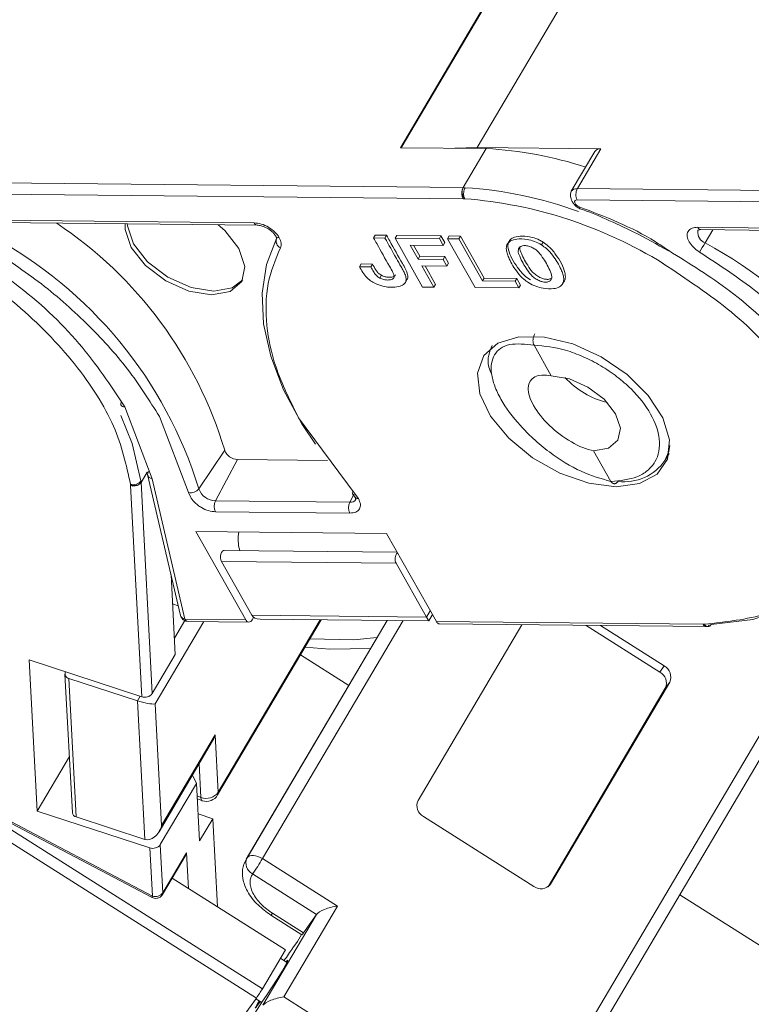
# Model space of a CAD drawing. Header units: millimetres. Extents: x 2934 to 3561, y -490 to -50.
# Tile 18 of 29: x 3247 to 3275, y -133 to -95. Entities that reach past the tile are written whole.
import ezdxf

# ---------------------------------------------------------------- set-up
doc = ezdxf.new("R2010")
doc.units = ezdxf.units.MM

msp = doc.modelspace()

# ---------------------------------------------------------------- linework, layer by layer
at = {"color": 7, "linetype": 'Continuous', "lineweight": 15}
for p, q in [((3274.136, -79.071), (3261.739, -100.053)), ((3261.766, -100.054), (3274.149, -79.094)), ((3264.677, -100.047), (3277.032, -79.135)), ((3261.739, -100.053), (3265.014, -100.086)), ((3263.813, -100.074), (3264.677, -100.047)), ((3265.014, -100.086), (3264.133, -101.577)), ((3264.142, -101.578), (3265.023, -100.086)), ((3269.41, -100.094), (3264.677, -100.047)), ((3269.179, -100.196), (3268.277, -101.723)), ((3268.508, -101.621), (3269.41, -100.094)), ((3264.133, -101.577), (3241.157, -101.349)), ((3264.1, -101.672), (3264.133, -101.577)), ((3264.147, -101.579), (3264.209, -101.583)), ((3291.483, -101.849), (3268.508, -101.621)), ((3241.153, -101.778), (3264.133, -102.006)), ((3264.133, -102.006), (3264.194, -102.007)), ((3268.504, -102.05), (3291.484, -102.278)), ((3268.607, -102.389), (3268.602, -102.388)), ((3245.765, -102.826), (3256.131, -102.929)), ((3245.888, -102.916), (3256.254, -103.019)), ((3273.116, -103.098), (3283.482, -103.201)), ((3273.238, -103.188), (3283.604, -103.291)), ((3273.696, -103.193), (3273.397, -103.697)), ((3260.707, -103.508), (3260.77, -103.402)), ((3261.141, -103.512), (3260.707, -103.508)), ((3260.77, -103.402), (3261.204, -103.406)), ((3261.204, -103.406), (3261.141, -103.512)), ((3261.531, -103.516), (3261.594, -103.41)), ((3263.224, -103.533), (3261.531, -103.516)), ((3261.531, -103.516), (3262.585, -105.385)), ((3261.594, -103.41), (3263.287, -103.427)), ((3263.224, -103.533), (3263.287, -103.427)), ((3263.224, -103.533), (3263.369, -103.79)), ((3263.287, -103.427), (3263.432, -103.683)), ((3263.538, -103.536), (3263.601, -103.43)), ((3263.538, -103.536), (3264.591, -105.404)), ((3263.972, -103.541), (3263.538, -103.536)), ((3263.601, -103.43), (3264.035, -103.434)), ((3263.972, -103.541), (3264.035, -103.434)), ((3264.881, -105.152), (3263.972, -103.541)), ((3264.035, -103.434), (3264.944, -105.046)), ((3263.369, -103.79), (3262.11, -103.777)), ((3262.11, -103.777), (3262.414, -104.316)), ((3262.234, -103.778), (3262.477, -104.209)), ((3263.369, -103.79), (3263.432, -103.683)), ((3267.133, -103.771), (3267.196, -103.665)), ((3262.414, -104.316), (3262.477, -104.209)), ((3262.414, -104.316), (3263.365, -104.325)), ((3262.477, -104.209), (3263.428, -104.219)), ((3263.365, -104.325), (3263.428, -104.219)), ((3263.365, -104.325), (3263.51, -104.582)), ((3263.428, -104.219), (3263.573, -104.475)), ((3260.168, -104.61), (3260.231, -104.503)), ((3260.602, -104.614), (3260.168, -104.61)), ((3260.231, -104.503), (3260.665, -104.507)), ((3260.602, -104.614), (3260.665, -104.507)), ((3262.558, -104.572), (3263.51, -104.582)), ((3263.019, -105.389), (3262.558, -104.572)), ((3262.682, -104.574), (3263.082, -105.282)), ((3263.573, -104.475), (3263.51, -104.582)), ((3260.946, -105.042), (3261.009, -104.935)), ((3264.881, -105.152), (3264.944, -105.046)), ((3264.944, -105.046), (3266.187, -105.058)), ((3266.124, -105.165), (3266.187, -105.058)), ((3266.187, -105.058), (3266.332, -105.315)), ((3261.922, -105.211), (3261.985, -105.104)), ((3262.585, -105.385), (3263.019, -105.389)), ((3263.019, -105.389), (3263.082, -105.282)), ((3264.591, -105.404), (3266.269, -105.421)), ((3266.124, -105.165), (3264.881, -105.152)), ((3266.269, -105.421), (3266.124, -105.165)), ((3266.332, -105.315), (3266.269, -105.421)), ((3267.943, -105.262), (3268.006, -105.155)), ((3266.851, -107.609), (3267.511, -108.777)), ((3251.181, -109.972), (3252.231, -112.725)), ((3253.625, -113.242), (3252.508, -110.341)), ((3257.838, -110.394), (3260, -113.306)), ((3254.017, -113.108), (3255.006, -111.631)), ((3269.132, -111.651), (3269.791, -112.82)), ((3271.862, -112.019), (3272.018, -111.755)), ((3255.498, -111.985), (3254.655, -113.567)), ((3258.94, -112.019), (3255.498, -111.985)), ((3251.804, -112.858), (3252.037, -112.463)), ((3252.057, -112.562), (3253.315, -117.946)), ((3251.403, -112.98), (3251.4, -112.932)), ((3251.833, -121.061), (3251.403, -112.98)), ((3251.796, -112.802), (3251.804, -112.856)), ((3252.234, -120.938), (3251.804, -112.856)), ((3252.231, -112.725), (3253.484, -118.09)), ((3253.691, -113.414), (3253.625, -113.242)), ((3259.797, -113.618), (3259.941, -113.348)), ((3259.904, -113.299), (3259.99, -113.414)), ((3260, -113.306), (3260.128, -113.478)), ((3259.797, -113.618), (3254.655, -113.567)), ((3259.799, -114.035), (3254.657, -113.984)), ((3255.811, -118.114), (3253.906, -114.736)), ((3253.906, -114.736), (3261.206, -114.809)), ((3261.206, -114.809), (3263.111, -118.186)), ((3261.612, -115.529), (3254.988, -115.463)), ((3254.882, -115.888), (3261.577, -115.955)), ((3256.041, -117.943), (3254.882, -115.888)), ((3261.577, -115.955), (3262.735, -118.01)), ((3253.116, -119.447), (3252.953, -116.399)), ((3252.961, -116.55), (3252.989, -116.55)), ((3253.229, -117.582), (3253.012, -117.511)), ((3262.877, -117.77), (3262.735, -118.01)), ((3252.342, -121.336), (3254.203, -118.186)), ((3253.477, -118.145), (3253.082, -118.814)), ((3253.484, -118.09), (3255.811, -118.114)), ((3253.607, -118.18), (3255.934, -118.204)), ((3254.737, -124.818), (3258.697, -118.116)), ((3258.658, -118.115), (3254.761, -124.712)), ((3261.223, -118.141), (3255.829, -127.271)), ((3255.862, -127.221), (3261.226, -118.141)), ((3262.735, -118.01), (3256.041, -117.943)), ((3256.059, -118.116), (3256.114, -118.023)), ((3256.363, -118.093), (3262.819, -118.157)), ((3256.453, -127.253), (3261.833, -118.147)), ((3262.735, -118.01), (3262.819, -118.157)), ((3262.819, -118.157), (3262.96, -117.918)), ((3263.111, -118.186), (3273.318, -118.288)), ((3263.234, -118.276), (3273.441, -118.378)), ((3278.1, -118.099), (3268.275, -134.728)), ((3266.378, -118.307), (3262.409, -125.026)), ((3268.537, -135.217), (3278.361, -118.588)), ((3271.66, -120.114), (3268.842, -118.332)), ((3271.829, -119.879), (3269.391, -118.337)), ((3273.318, -118.288), (3273.378, -118.288)), ((3247.517, -119.652), (3251.833, -121.061)), ((3247.824, -125.432), (3247.517, -119.652)), ((3253.116, -119.447), (3252.234, -120.938)), ((3257.906, -119.454), (3259.756, -120.624)), ((3271.829, -119.879), (3271.66, -120.114)), ((3248.891, -120.196), (3249.174, -125.497)), ((3249.037, -120.359), (3251.663, -121.216)), ((3249.319, -125.659), (3249.037, -120.359)), ((3267.475, -128.23), (3272.044, -120.497)), ((3272.044, -120.497), (3271.874, -120.732)), ((3267.387, -128.328), (3271.874, -120.732)), ((3251.767, -121.04), (3251.663, -121.216)), ((3251.663, -121.216), (3251.945, -126.516)), ((3252.59, -125.99), (3252.342, -121.336)), ((3252.492, -126.222), (3254.545, -122.747)), ((3254.644, -122.515), (3252.59, -125.99)), ((3254.761, -124.712), (3254.644, -122.515)), ((3249.059, -123.343), (3247.824, -125.432)), ((3254.029, -123.619), (3254.098, -124.916)), ((3253.927, -124.374), (3253.771, -124.058)), ((3252.542, -126.718), (3253.927, -124.374)), ((3253.927, -124.374), (3254.044, -126.578)), ((3245.224, -125.058), (3252.224, -128.739)), ((3245.283, -125.025), (3252.239, -128.684)), ((3254.098, -124.916), (3253.952, -124.848)), ((3253.959, -124.968), (3254.151, -125.039)), ((3252.141, -126.841), (3247.824, -125.432)), ((3256.448, -132.23), (3245.889, -125.554)), ((3251.945, -126.516), (3249.319, -125.659)), ((3253.989, -125.544), (3254.548, -125.726)), ((3254.044, -126.578), (3254.548, -125.726)), ((3254.548, -125.726), (3254.727, -129.093)), ((3262.623, -125.644), (3266.845, -128.314)), ((3256.22, -132.586), (3245.663, -125.911)), ((3252.239, -128.684), (3252.141, -126.841)), ((3252.64, -128.561), (3252.542, -126.718)), ((3252.626, -128.625), (3253.528, -127.098)), ((3253.542, -127.034), (3252.64, -128.561)), ((3253.615, -128.39), (3253.542, -127.034)), ((3255.829, -127.271), (3255.862, -127.221)), ((3259.324, -129.068), (3256.453, -127.253)), ((3257.329, -130.739), (3252.996, -127.998)), ((3256.076, -127.839), (3258.525, -129.388)), ((3267.475, -128.23), (3267.44, -128.278)), ((3272.425, -128.635), (3278.485, -132.467)), ((3257.271, -132.544), (3259.324, -129.068)), ((3258.525, -129.388), (3256.472, -132.863)), ((3256.776, -129.416), (3257.958, -130.164)), ((3258.018, -130.093), (3256.836, -129.345)), ((3258.525, -129.388), (3258.018, -130.093)), ((3257.949, -130.158), (3257.789, -130.429)), ((3257.789, -130.429), (3257.62, -130.663)), ((3257.329, -130.739), (3256.448, -132.23)), ((3257.391, -131.221), (3257.139, -131.062)), ((3254.614, -134.817), (3256.22, -132.586)), ((3263.351, -136.388), (3257.271, -132.544)), ((3256.454, -132.712), (3255.631, -133.974)), ((3256.197, -132.618), (3256.422, -132.761)), ((3256.326, -132.7), (3256.277, -132.782))]:
    msp.add_line(p, q, dxfattribs=at)
at = {"color": 7, "linetype": 'Continuous', "lineweight": 15, "flags": 128}
for points in [[(3268.255, -101.786), (3268.256, -101.782), (3268.277, -101.723)], [(3268.58, -102.316), (3268.521, -102.288), (3268.469, -102.248), (3268.429, -102.203), (3268.407, -102.156), (3268.404, -102.113), (3268.42, -102.079), (3268.455, -102.057), (3268.504, -102.05)], [(3268.602, -102.388), (3268.598, -102.386), (3268.588, -102.373), (3268.581, -102.349), (3268.58, -102.316)], [(3254.759, -103.004), (3255.007, -103.224), (3255.551, -103.913), (3255.782, -104.599), (3255.664, -105.177), (3255.214, -105.56), (3254.502, -105.689), (3253.636, -105.544), (3252.747, -105.148), (3251.972, -104.561), (3251.427, -103.872), (3251.196, -103.186), (3251.197, -102.969)], [(3251.276, -102.97), (3251.28, -103.044), (3251.511, -103.73), (3252.056, -104.419), (3252.831, -105.006), (3253.72, -105.402), (3254.586, -105.547), (3255.298, -105.418), (3255.702, -105.104)], [(3273.117, -103.241), (3273.12, -103.233), (3273.137, -103.202)], [(3256.994, -103.533), (3256.609, -104.524), (3256.442, -105.618), (3256.497, -106.795), (3256.772, -108.035), (3257.262, -109.315), (3257.959, -110.612), (3258.48, -111.401)], [(3257.008, -103.499), (3257.005, -103.509), (3256.994, -103.533)], [(3269.988, -113.024), (3268.941, -112.886), (3267.843, -112.505), (3266.791, -111.913), (3265.879, -111.165), (3265.187, -110.326), (3264.778, -109.47), (3264.687, -108.675), (3264.923, -108.009), (3265.465, -107.534), (3266.264, -107.29), (3267.249, -107.3), (3268.334, -107.562), (3269.421, -108.054), (3270.414, -108.732), (3271.225, -109.534), (3271.782, -110.391), (3272.035, -111.226), (3271.961, -111.965), (3271.568, -112.542), (3270.89, -112.905), (3269.988, -113.024)], [(3267.511, -108.777), (3268.204, -108.893), (3268.914, -109.21), (3269.535, -109.679), (3269.971, -110.231), (3270.156, -110.779), (3270.061, -111.242), (3269.701, -111.548), (3269.132, -111.651)], [(3251.025, -110.302), (3251.467, -111.368), (3251.796, -112.802)], [(3272.047, -111.441), (3272.005, -111.678), (3271.862, -112.02)], [(3278.782, -111.537), (3278.996, -112.249), (3279.184, -113.646), (3279.027, -114.924), (3278.532, -116.041), (3277.714, -116.963), (3276.6, -117.658), (3275.225, -118.106), (3273.634, -118.29)], [(3254.882, -115.888), (3254.856, -115.825), (3254.843, -115.751), (3254.843, -115.673), (3254.858, -115.599), (3254.884, -115.536), (3254.921, -115.49), (3254.964, -115.466), (3254.988, -115.463)], [(3273.441, -118.378), (3273.46, -118.376), (3273.476, -118.372)], [(3260.837, -118.794), (3259.952, -118.885), (3258.266, -118.845)], [(3260.592, -119.209), (3259.027, -119.242), (3258.079, -119.161)], [(3254.151, -125.039), (3254.143, -125.036), (3254.121, -125.012), (3254.106, -124.972), (3254.098, -124.916)], [(3254.761, -124.712), (3254.755, -124.773), (3254.737, -124.818)], [(3253.528, -127.098), (3253.537, -127.076), (3253.542, -127.034)], [(3255.862, -127.221), (3255.903, -127.18), (3255.959, -127.151), (3256.027, -127.135), (3256.105, -127.133), (3256.19, -127.144), (3256.279, -127.169), (3256.368, -127.205), (3256.453, -127.253)], [(3252.224, -128.739), (3252.223, -128.738), (3252.223, -128.73), (3252.228, -128.711), (3252.239, -128.684)], [(3252.64, -128.561), (3252.635, -128.603), (3252.626, -128.624)], [(3257.361, -131.203), (3257.412, -131.143), (3257.418, -131.163), (3257.345, -131.308), (3257.201, -131.556), (3257.011, -131.868), (3256.802, -132.198), (3256.606, -132.494), (3256.454, -132.712)], [(3256.36, -132.721), (3256.312, -132.792), (3256.254, -132.877), (3256.21, -132.937), (3256.185, -132.967), (3256.179, -132.965), (3256.193, -132.932), (3256.227, -132.869), (3256.277, -132.782)]]:
    msp.add_lwpolyline(points, dxfattribs=at)
at = {"color": 7, "linetype": 'Continuous', "lineweight": 15}
for centre, radius, start, end in [((3265.011, -100.377), 0.291, 87.5589, 89.4215), ((3264.166, -115.276), 15.214, 72.162, 86.7674), ((3269.377, -100.333), 0.241, 82.2333, 145.3115), ((3264.556, -101.795), 0.473, 164.9284, 206.5629), ((3264.458, -101.795), 0.379, 145.1938, 161.0026), ((3264.13, -101.868), 0.291, 87.5589, 89.4215), ((3263.224, -117.114), 15.562, 69.9815, 86.3704), ((3268.475, -101.86), 0.241, 82.2333, 145.3115), ((3268.919, -101.839), 0.466, 152.0331, 206.8221), ((3262.902, -118.855), 16.898, 58.2774, 85.6137), ((3239.744, -116.204), 15.932, 16.6798, 56.3408), ((3256.266, -102.874), 0.146, 202.37, 265.2906), ((3273.251, -103.042), 0.146, 202.383, 265.1601), ((3238.257, -117.958), 16.489, 17.1036, 61.8092), ((3257.254, -103.633), 0.278, 159.1127, 245.3385), ((3273.566, -103.279), 0.451, 175.2517, 248.0157), ((3264.31, -98.314), 10.562, 327.1417, 329.3621), ((3265.608, -118.23), 16.489, 17.1036, 61.8092), ((3270.458, -106.598), 3.307, 222.8165, 256.0334), ((3255.512, -111.445), 0.54, 200.1025, 268.43), ((3270.294, -110.923), 1.914, 263.1086, 325.0166), ((3251.52, -112.622), 0.378, 251.9111, 305.2866), ((3253.719, -112.876), 0.378, 255.667, 322.0604), ((3254.674, -112.868), 0.699, 200.1025, 268.43), ((3259.994, -113.249), 0.103, 145.1496, 208.1152), ((3259.957, -113.227), 0.0891, 232.4425, 298.5794), ((3255.076, -113.774), 0.469, 153.8942, 206.6934), ((3260.218, -113.825), 0.469, 153.8942, 206.6934), ((3259.826, -113.383), 0.237, 262.7604, 328.6213), ((3257.021, -115.053), 1.499, 168.4515, 196.1044), ((3261.859, -115.783), 0.331, 135.2349, 211.3106), ((3253.516, -117.881), 0.211, 197.8667, 261.2997), ((3253.618, -118.036), 0.145, 202.1718, 265.3712), ((3255.936, -118.068), 0.132, 200.2136, 338.6309), ((3263.246, -118.131), 0.145, 202.1718, 265.3713), ((3273.456, -118.228), 0.15, 203.2699, 264.2731), ((3249.067, -120.188), 0.173, 152.4848, 259.9403), ((3271.439, -120.537), 0.477, 335.8413, 62.4257), ((3271.608, -120.302), 0.477, 335.8413, 62.4257), ((3251.952, -120.732), 0.35, 250.2128, 323.8964), ((3254.294, -124.372), 0.578, 250.2128, 323.8964), ((3254.306, -124.564), 0.5, 251.9246, 329.4249), ((3262.844, -125.221), 0.477, 155.8413, 242.4257), ((3249.362, -125.474), 0.19, 186.8647, 256.9613), ((3252.259, -126.511), 0.35, 250.2128, 323.8964), ((3256.297, -127.416), 0.477, 155.8413, 242.4257), ((3248.479, -122.543), 9.261, 325.12, 329.4334), ((3267.119, -127.963), 0.445, 232.0725, 323.2096), ((3252.358, -128.354), 0.35, 250.2128, 323.8964), ((3256.661, -129.259), 0.194, 306.2539, 333.8656), ((3257.844, -130.007), 0.194, 306.2423, 333.8736), ((3270.642, -139.92), 15.977, 144.595, 146.7267), ((3251.615, -129.375), 5.614, 325.12, 329.4334)]:
    msp.add_arc(centre, radius, start, end, dxfattribs=at)
for centre, major_axis, ratio, start_param, end_param in [((3268.321, -110.214), (1.59, -1.273), 0.457825, 2.421458, 5.563051), ((3256.657, -117.596), (-0.616, -0.347), 0.577382, 0, 0.785479), ((3251.888, -121.188), (-0.507, 0.124), 0.169823, 1.15293, 2.723726), ((3254.189, -122.366), (-0.167, -0.681), 0.680481, 1.15293, 1.51953), ((3252.136, -125.842), (-0.167, -0.681), 0.680481, 6.231919, 7.802716), ((3259.155, -129.303), (-0.651, -0.157), 0.298541, 4.378168, 5.948965), ((3257.102, -132.779), (-0.651, -0.157), 0.298541, 4.378168, 5.948965)]:
    msp.add_ellipse(centre, major_axis=major_axis, ratio=ratio, start_param=start_param, end_param=end_param, dxfattribs=at)
for points, knots in [([(3251.4, -112.932), (3251.238, -112.199), (3250.908, -110.7), (3249.36, -108.297), (3247.166, -106.046), (3244.487, -104.138), (3241.531, -102.688), (3238.496, -101.823), (3235.63, -101.596), (3234.14, -102.011), (3233.411, -102.213)], [0, 0, 0, 0, 0.122369, 0.25, 0.377631, 0.5, 0.622369, 0.75, 0.877631, 1, 1, 1, 1]), ([(3264.194, -102.007), (3264.177, -101.984), (3264.143, -101.938), (3264.109, -101.852), (3264.091, -101.76), (3264.097, -101.701), (3264.1, -101.672)], [0, 0, 0, 0, 0.244694, 0.499967, 0.74569, 1, 1, 1, 1]), ([(3264.194, -102.007), (3264.182, -101.977), (3264.163, -101.932), (3264.153, -101.856), (3264.152, -101.794), (3264.158, -101.733), (3264.173, -101.658), (3264.195, -101.612), (3264.209, -101.583)], [0, 0, 0, 0, 0.239412, 0.368304, 0.499941, 0.631586, 0.760503, 1, 1, 1, 1]), ([(3268.256, -101.781), (3268.25, -101.81), (3268.238, -101.868), (3268.249, -101.964), (3268.279, -102.06), (3268.328, -102.151), (3268.391, -102.233), (3268.462, -102.302), (3268.536, -102.356), (3268.583, -102.378), (3268.607, -102.389)], [0, 0, 0, 0, 0.133671, 0.26648, 0.39758, 0.526145, 0.651383, 0.772551, 0.888962, 1, 1, 1, 1]), ([(3268.58, -102.316), (3269.58, -102.697), (3270.774, -103.152), (3271.836, -103.875), (3272.008, -103.992)], [0, 0, 0, 0, 0.838058, 1, 1, 1, 1]), ([(3268.602, -102.388), (3268.606, -102.39), (3268.941, -102.498), (3269.637, -102.797), (3270.774, -103.31), (3271.556, -103.753), (3271.993, -104)], [0, 0, 0, 0, 0.003739, 0.291514, 0.604508, 1, 1, 1, 1]), ([(3256.131, -102.929), (3256.22, -102.938), (3256.4, -102.957), (3256.69, -103.089), (3256.897, -103.248), (3257.028, -103.389), (3257.074, -103.463), (3257.097, -103.499)], [0, 0, 0, 0, 0.249007, 0.500519, 0.750159, 0.87592, 1, 1, 1, 1]), ([(3256.254, -103.019), (3256.301, -103.023), (3256.376, -103.029), (3256.497, -103.068), (3256.603, -103.115), (3256.713, -103.179), (3256.814, -103.258), (3256.901, -103.346), (3256.939, -103.406), (3256.958, -103.435)], [0, 0, 0, 0, 0.191349, 0.30669, 0.433921, 0.570786, 0.71376, 0.858395, 1, 1, 1, 1]), ([(3272.786, -103.655), (3272.755, -103.585), (3272.707, -103.475), (3272.713, -103.345), (3272.746, -103.256), (3272.808, -103.184), (3272.919, -103.115), (3273.038, -103.105), (3273.116, -103.098)], [0, 0, 0, 0, 0.239443, 0.369505, 0.5, 0.630063, 0.760557, 1, 1, 1, 1]), ([(3273.116, -103.244), (3273.116, -103.229), (3273.117, -103.198), (3273.196, -103.192), (3273.236, -103.188)], [0, 0, 0, 0, 0.482612, 1, 1, 1, 1]), ([(3256.958, -103.435), (3256.965, -103.448), (3256.98, -103.476), (3256.99, -103.504), (3256.995, -103.504), (3256.999, -103.504)], [0, 0, 0, 0, 0.275371, 0.579235, 1, 1, 1, 1]), ([(3257.097, -103.499), (3257.064, -103.496), (3257.001, -103.49), (3256.974, -103.451), (3256.961, -103.433)], [0, 0, 0, 0, 0.522763, 1, 1, 1, 1]), ([(3257.097, -103.499), (3257.129, -103.572), (3257.194, -103.716), (3257.157, -103.829), (3257.138, -103.885)], [0, 0, 0, 0, 0.502524, 1, 1, 1, 1]), ([(3260.168, -104.61), (3260.206, -104.681), (3260.284, -104.826), (3260.436, -105.023), (3260.629, -105.18), (3260.863, -105.298), (3261.178, -105.391), (3261.508, -105.405), (3261.771, -105.351), (3261.914, -105.248), (3261.966, -105.107), (3261.935, -104.942), (3261.853, -104.771), (3261.729, -104.558), (3261.495, -104.138), (3261.288, -103.772), (3261.141, -103.512)], [0, 0, 0, 0, 0.060966, 0.122555, 0.166943, 0.211374, 0.27887, 0.373201, 0.446631, 0.499185, 0.54401, 0.599254, 0.643956, 0.689261, 0.779896, 1, 1, 1, 1]), ([(3260.707, -103.508), (3260.747, -103.58), (3260.951, -103.939), (3261.189, -104.378), (3261.432, -104.782), (3261.489, -104.925), (3261.498, -105.007), (3261.463, -105.066), (3261.379, -105.108), (3261.251, -105.121), (3261.096, -105.107), (3260.996, -105.064), (3260.946, -105.042)], [0, 0, 0, 0, 0.10516, 0.525798, 0.642954, 0.69438, 0.736747, 0.770674, 0.814759, 0.886948, 0.943322, 1, 1, 1, 1]), ([(3261.204, -103.406), (3261.244, -103.478), (3261.447, -103.837), (3261.728, -104.34), (3262.013, -104.834), (3262.027, -105.046), (3261.986, -105.091), (3261.978, -105.1)], [0, 0, 0, 0, 0.124278, 0.62139, 0.871004, 0.976095, 1, 1, 1, 1]), ([(3267.133, -103.771), (3267.043, -103.722), (3266.863, -103.623), (3266.527, -103.541), (3266.209, -103.533), (3265.938, -103.609), (3265.796, -103.755), (3265.778, -103.944), (3265.823, -104.128), (3265.906, -104.332), (3266.035, -104.57), (3266.215, -104.834), (3266.419, -105.063), (3266.583, -105.177), (3266.645, -105.221)], [0, 0, 0, 0, 0.077118, 0.154064, 0.277592, 0.365915, 0.454804, 0.533143, 0.595307, 0.659002, 0.75277, 0.848192, 0.942337, 1, 1, 1, 1]), ([(3266.708, -105.114), (3266.632, -105.06), (3266.434, -104.918), (3266.115, -104.518), (3265.882, -104.098), (3265.834, -103.736), (3265.921, -103.568), (3266.112, -103.457), (3266.403, -103.424), (3266.738, -103.459), (3267.017, -103.56), (3267.151, -103.638), (3267.196, -103.665)], [0, 0, 0, 0, 0.070932, 0.184598, 0.426645, 0.509965, 0.594187, 0.668147, 0.772708, 0.882165, 0.960577, 1, 1, 1, 1]), ([(3244.658, -103.72), (3245.45, -104.211), (3247.236, -105.32), (3249.552, -107.506), (3250.641, -109.154), (3251.181, -109.972)], [0, 0, 0, 0, 0.286372, 0.645821, 1, 1, 1, 1]), ([(3252.508, -110.341), (3252.127, -109.733), (3251.363, -108.515), (3249.76, -106.765), (3247.919, -105.141), (3246.524, -104.227), (3245.831, -103.773)], [0, 0, 0, 0, 0.252852, 0.506156, 0.754853, 1, 1, 1, 1]), ([(3257.138, -103.885), (3256.953, -104.329), (3256.578, -105.23), (3256.561, -106.796), (3256.913, -108.531), (3257.514, -109.741), (3257.838, -110.394)], [0, 0, 0, 0, 0.244254, 0.496621, 0.728157, 1, 1, 1, 1]), ([(3266.258, -103.925), (3266.252, -103.948), (3266.231, -104.031), (3266.335, -104.31), (3266.518, -104.637), (3266.738, -104.94), (3266.925, -105.084), (3267.077, -105.159), (3267.225, -105.199), (3267.357, -105.2), (3267.468, -105.159), (3267.501, -105.099), (3267.52, -105.066)], [0, 0, 0, 0, 0.047136, 0.170596, 0.457333, 0.600622, 0.668644, 0.736207, 0.798456, 0.860666, 0.924302, 1, 1, 1, 1]), ([(3267.52, -105.066), (3267.524, -105.042), (3267.541, -104.945), (3267.42, -104.655), (3267.234, -104.323), (3267.015, -104.025), (3266.828, -103.894), (3266.678, -103.825), (3266.53, -103.795), (3266.399, -103.804), (3266.305, -103.849), (3266.273, -103.901), (3266.258, -103.925)], [0, 0, 0, 0, 0.049968, 0.193018, 0.475404, 0.617015, 0.680621, 0.743737, 0.81298, 0.874323, 0.941059, 1, 1, 1, 1]), ([(3266.321, -103.818), (3266.315, -103.841), (3266.294, -103.925), (3266.365, -104.116), (3266.486, -104.36), (3266.643, -104.617), (3266.801, -104.834), (3266.988, -104.977), (3267.14, -105.052), (3267.288, -105.091), (3267.414, -105.095), (3267.47, -105.068), (3267.495, -105.056)], [0, 0, 0, 0, 0.05167, 0.187007, 0.343365, 0.501749, 0.658822, 0.733388, 0.80745, 0.875687, 0.943882, 1, 1, 1, 1]), ([(3266.645, -105.221), (3266.736, -105.271), (3266.917, -105.37), (3267.252, -105.454), (3267.567, -105.464), (3267.834, -105.394), (3267.973, -105.252), (3267.996, -105.069), (3267.956, -104.89), (3267.877, -104.686), (3267.749, -104.443), (3267.569, -104.172), (3267.365, -103.936), (3267.198, -103.818), (3267.133, -103.771)], [0, 0, 0, 0, 0.077726, 0.155352, 0.276594, 0.36227, 0.448522, 0.525591, 0.586453, 0.64883, 0.745829, 0.844558, 0.939133, 1, 1, 1, 1]), ([(3267.196, -103.665), (3267.269, -103.718), (3267.464, -103.858), (3267.782, -104.261), (3268.022, -104.689), (3268.06, -105.048), (3268.013, -105.187), (3267.942, -105.225), (3267.933, -105.23)], [0, 0, 0, 0, 0.1131848, 0.298599, 0.7054474, 0.8419563, 0.9798681, 1, 1, 1, 1]), ([(3272.008, -103.992), (3272.8, -104.483), (3274.587, -105.592), (3276.903, -107.778), (3277.991, -109.426), (3278.531, -110.244)], [0, 0, 0, 0, 0.286372, 0.645821, 1, 1, 1, 1]), ([(3279.859, -110.613), (3279.477, -110.005), (3278.714, -108.787), (3277.11, -107.037), (3275.269, -105.413), (3273.874, -104.499), (3273.182, -104.045)], [0, 0, 0, 0, 0.252852, 0.506156, 0.754853, 1, 1, 1, 1]), ([(3260.946, -105.042), (3260.924, -105.029), (3260.868, -104.998), (3260.777, -104.912), (3260.691, -104.779), (3260.634, -104.673), (3260.602, -104.614)], [0, 0, 0, 0, 0.120772, 0.299416, 0.603738, 1, 1, 1, 1]), ([(3260.665, -104.507), (3260.703, -104.579), (3260.76, -104.688), (3260.856, -104.821), (3260.936, -104.894), (3260.988, -104.924), (3261.009, -104.935)], [0, 0, 0, 0, 0.477705, 0.719241, 0.886128, 1, 1, 1, 1]), ([(3278.345, -115.557), (3278.43, -115.435), (3278.868, -114.801), (3278.846, -113.217), (3278.231, -110.961), (3276.711, -108.571), (3274.523, -106.292), (3272.686, -105.077), (3271.786, -104.482)], [0, 0, 0, 0, 0.044774, 0.232589, 0.420404, 0.616295, 0.812185, 1, 1, 1, 1]), ([(3261.009, -104.935), (3261.056, -104.956), (3261.149, -104.997), (3261.303, -105.015), (3261.428, -105.004), (3261.517, -104.967), (3261.537, -104.934), (3261.546, -104.919)], [0, 0, 0, 0, 0.2110082, 0.4194991, 0.7200972, 0.8783823, 1, 1, 1, 1]), ([(3266.881, -107.18), (3266.873, -107.194), (3266.851, -107.228), (3266.827, -107.294), (3266.812, -107.364), (3266.807, -107.442), (3266.816, -107.529), (3266.839, -107.582), (3266.851, -107.609)], [0, 0, 0, 0, 0.1177988, 0.2924062, 0.4522723, 0.5724292, 0.7830569, 1, 1, 1, 1]), ([(3265.231, -108.731), (3265.19, -108.634), (3265.072, -108.355), (3265.097, -107.981), (3265.195, -107.745), (3265.245, -107.626)], [0, 0, 0, 0, 0.209865, 0.603277, 1, 1, 1, 1]), ([(3269.791, -112.82), (3269.417, -112.716), (3268.669, -112.509), (3267.602, -111.845), (3266.832, -111.209), (3266.156, -110.531), (3265.635, -109.823), (3265.325, -109.16), (3265.164, -108.543), (3265.267, -107.919), (3265.84, -107.501), (3266.517, -107.573), (3266.851, -107.609)], [0, 0, 0, 0, 0.125188, 0.250856, 0.319613, 0.380838, 0.50002, 0.563142, 0.625674, 0.747351, 0.875025, 1, 1, 1, 1]), ([(3266.851, -107.609), (3267.249, -107.648), (3267.859, -107.707), (3268.741, -108.041), (3269.409, -108.382), (3270.032, -108.804), (3270.734, -109.413), (3271.384, -110.245), (3271.67, -111.073), (3271.652, -111.675), (3271.5, -112.089), (3271.212, -112.421), (3270.698, -112.74), (3270.149, -112.788), (3269.791, -112.82)], [0, 0, 0, 0, 0.120094, 0.184653, 0.250509, 0.316292, 0.380636, 0.5, 0.619364, 0.683708, 0.749491, 0.815347, 0.879906, 1, 1, 1, 1]), ([(3251.181, -109.972), (3251.148, -109.968), (3251.08, -109.96), (3251.032, -109.901), (3251.024, -109.839), (3251.041, -109.8), (3251.047, -109.787)], [0, 0, 0, 0, 0.2980458, 0.620254, 0.8709335, 1, 1, 1, 1]), ([(3252.085, -112.446), (3252.074, -112.468), (3252.051, -112.518), (3252.059, -112.583), (3252.085, -112.635), (3252.119, -112.673), (3252.168, -112.705), (3252.21, -112.718), (3252.231, -112.725)], [0, 0, 0, 0, 0.197231, 0.429158, 0.558746, 0.697086, 0.844173, 1, 1, 1, 1]), ([(3251.738, -112.93), (3251.719, -112.941), (3251.686, -112.96), (3251.619, -112.974), (3251.548, -112.977), (3251.468, -112.963), (3251.422, -112.942), (3251.4, -112.932)], [0, 0, 0, 0, 0.200957, 0.349358, 0.590717, 0.801155, 1, 1, 1, 1]), ([(3251.804, -112.856), (3251.796, -112.866), (3251.779, -112.891), (3251.753, -112.915), (3251.738, -112.93)], [0, 0, 0, 0, 0.417545, 1, 1, 1, 1]), ([(3269.791, -112.82), (3269.806, -112.841), (3269.831, -112.876), (3269.877, -112.903), (3269.918, -112.912), (3269.96, -112.907), (3270.002, -112.887), (3270.038, -112.857), (3270.058, -112.831), (3270.064, -112.823)], [0, 0, 0, 0, 0.204049, 0.340626, 0.499474, 0.615725, 0.75984, 0.920238, 1, 1, 1, 1]), ([(3254.657, -113.984), (3254.568, -113.975), (3254.393, -113.957), (3254.149, -113.847), (3253.968, -113.726), (3253.81, -113.589), (3253.736, -113.48), (3253.691, -113.414)], [0, 0, 0, 0, 0.249471, 0.485923, 0.631324, 0.776361, 1, 1, 1, 1]), ([(3260.128, -113.478), (3260.16, -113.552), (3260.224, -113.7), (3260.179, -113.885), (3260.039, -114.013), (3259.879, -114.028), (3259.799, -114.035)], [0, 0, 0, 0, 0.250177, 0.500521, 0.750628, 1, 1, 1, 1]), ([(3259.99, -113.414), (3260.001, -113.436), (3260.019, -113.472), (3260.025, -113.512), (3260.025, -113.509), (3260.026, -113.507)], [0, 0, 0, 0, 0.404595, 0.647666, 1, 1, 1, 1]), ([(3260.128, -113.478), (3260.095, -113.475), (3260.033, -113.468), (3260.006, -113.43), (3259.994, -113.412)], [0, 0, 0, 0, 0.526402, 1, 1, 1, 1]), ([(3273.378, -118.288), (3274.193, -118.196), (3275.859, -118.009), (3277.594, -117.029), (3278.117, -116.003), (3278.345, -115.557)], [0, 0, 0, 0, 0.351174, 0.717445, 1, 1, 1, 1]), ([(3253.318, -117.946), (3253.325, -117.973), (3253.342, -118.037), (3253.412, -118.115), (3253.506, -118.17), (3253.574, -118.176), (3253.607, -118.179)], [0, 0, 0, 0, 0.2059253, 0.4901773, 0.7593209, 1, 1, 1, 1]), ([(3273.51, -118.354), (3273.499, -118.362), (3273.479, -118.377), (3273.448, -118.379), (3273.42, -118.368), (3273.394, -118.336), (3273.383, -118.304), (3273.378, -118.288)], [0, 0, 0, 0, 0.200957, 0.349358, 0.590717, 0.801155, 1, 1, 1, 1]), ([(3273.557, -118.304), (3273.547, -118.321), (3273.53, -118.349), (3273.516, -118.373), (3273.512, -118.375), (3273.51, -118.377)], [0, 0, 0, 0, 0.390646, 0.627298, 1, 1, 1, 1]), ([(3255.878, -127.196), (3255.813, -127.314), (3255.674, -127.566), (3255.679, -128.032), (3255.863, -128.533), (3256.236, -129.027), (3256.603, -129.292), (3256.776, -129.416)], [0, 0, 0, 0, 0.164138, 0.347163, 0.548526, 0.787543, 1, 1, 1, 1]), ([(3256.836, -129.345), (3256.683, -129.235), (3256.448, -129.065), (3256.216, -128.79), (3256.125, -128.644), (3256.087, -128.569), (3256.082, -128.559), (3256.012, -128.416), (3255.962, -128.209), (3255.988, -128.036), (3256.013, -127.957), (3256.033, -127.906), (3256.061, -127.862), (3256.076, -127.839)], [0, 0, 0, 0, 0.239397, 0.369537, 0.499905, 0.500469, 0.504986, 0.517595, 0.759373, 0.879558, 0.885571, 0.939497, 1, 1, 1, 1]), ([(3252.226, -128.736), (3252.252, -128.748), (3252.313, -128.778), (3252.424, -128.775), (3252.523, -128.735), (3252.592, -128.68), (3252.613, -128.638), (3252.621, -128.621)], [0, 0, 0, 0, 0.188863, 0.438794, 0.694377, 0.881943, 1, 1, 1, 1])]:
    msp.add_open_spline(points, degree=3, knots=knots, dxfattribs=at)
for points in [[(3273.182, -104.045), (3273.099, -103.987), (3272.933, -103.872), (3272.835, -103.727), (3272.786, -103.655)], [(3251.4, -112.932), (3251.437, -112.94), (3251.512, -112.954), (3251.631, -112.932), (3251.735, -112.881), (3251.776, -112.828), (3251.796, -112.802)], [(3273.378, -118.288), (3273.397, -118.313), (3273.435, -118.362), (3273.508, -118.384), (3273.579, -118.364), (3273.616, -118.315), (3273.634, -118.29)]]:
    msp.add_open_spline(points, degree=3, dxfattribs=at)

doc.saveas('drawing.dxf')
